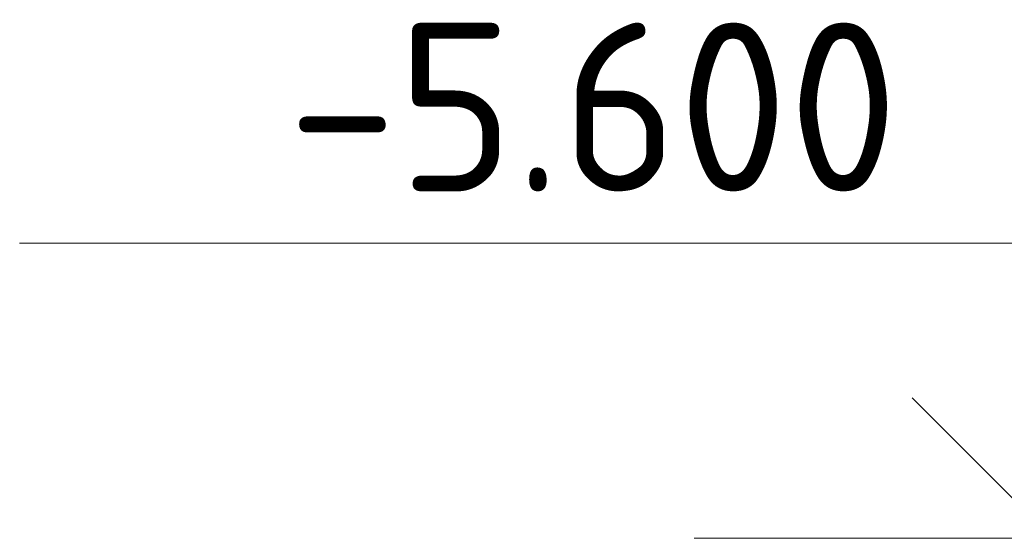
# Model space of a CAD drawing. Header units: millimetres. Extents: x 786 to 42540, y -7760 to 3796.
# Tile 76 of 256: x 18980 to 20148, y -5600 to -4985. Entities that reach past the tile are written whole.
import ezdxf

# ---------------------------------------------------------------- set-up
doc = ezdxf.new("R2010")
doc.units = ezdxf.units.MM
doc.layers.add('G-ANNO-DIMS', color=7, linetype='Continuous', lineweight=5)
doc.styles.add('GOST Common_3', font='GOST_Common.ttf', dxfattribs={"height": 200})

# ---------------------------------------------------------------- blocks, each defined once
blk = doc.blocks.new('Высотные отметки - Arrow_up_2-749571-Разрез по Рампе Р1_фрагмент пола')
at = {"layer": 'G-ANNO-DIMS'}
for p, q in [((70338.1, -4567), (69138.1, -4567)), ((70338.1, -4892), (70338.1, -4567)), ((70738.1, -4917), (69938.1, -4917))]:
    blk.add_line(p, q, dxfattribs=at)
at = {"layer": 'G-ANNO-DIMS', "lineweight": 25}
for q in [(70196.7, -4750.6), (70479.5, -4750.6)]:
    blk.add_line((70338.1, -4892), q, dxfattribs=at)

msp = doc.modelspace()

# ---------------------------------------------------------------- block references
at = {"layer": 'G-ANNO-DIMS'}
msp.add_blockref('Высотные отметки - Arrow_up_2-749571-Разрез по Рампе Р1_фрагмент пола', (-50158.5, -683), dxfattribs=at)

# ---------------------------------------------------------------- texts
at = {"layer": 'G-ANNO-DIMS', "insert": (19297.5, -4988.6), "char_height": 200, "width": 917.176, "attachment_point": 1, "line_spacing_factor": 1.022761, "style": 'GOST Common_3'}
msp.add_mtext('-5.600', dxfattribs=at)

doc.saveas('drawing.dxf')
